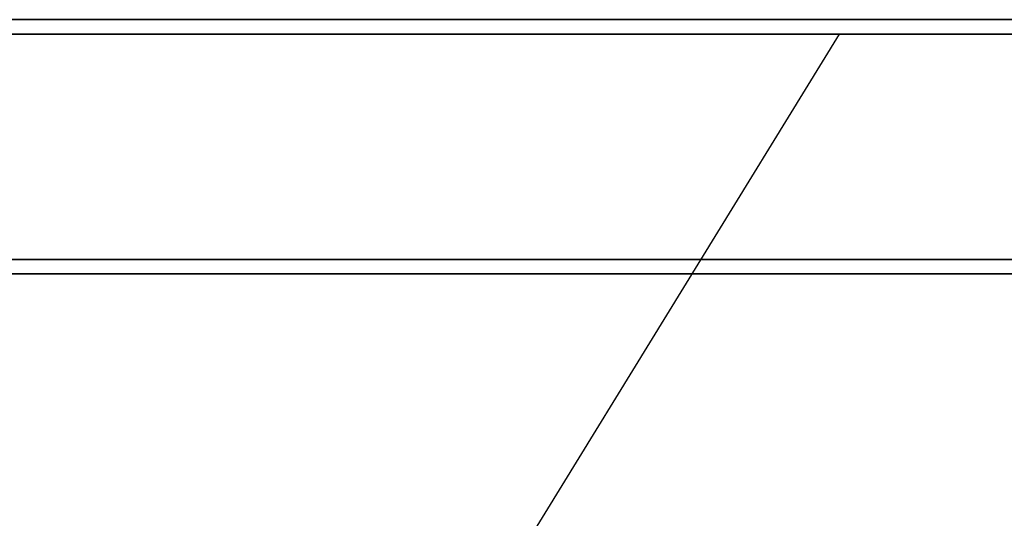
# Model space of a CAD drawing. Header units: millimetres. Extents: x -53858 to 733, y -20463 to 1307.
# Tile 243 of 256: x -51923 to -51895, y -15903 to -15889. Entities that reach past the tile are written whole.
import ezdxf

# ---------------------------------------------------------------- set-up
doc = ezdxf.new("R2010")
doc.units = ezdxf.units.MM
doc.layers.add('_HVAC_klima_opis', color=3, linetype='Continuous')
doc.layers.add('_HVAC_urzadzenia', color=251, linetype='Continuous', lineweight=35)

# ---------------------------------------------------------------- blocks, each defined once
blk = doc.blocks.new('A$C41852E73')
at = {"linetype": 'Continuous'}
for p, q in [((21.205, 25.916), (105.655, 25.916)), ((21.205, 25.517), (105.655, 25.517)), ((104.07, 19.303), (20.146, 19.303)), ((104.07, 18.904), (20.146, 18.904))]:
    blk.add_line(p, q, dxfattribs=at)

msp = doc.modelspace()

# ---------------------------------------------------------------- linework, layer by layer
at = {"layer": '_HVAC_klima_opis', "color": 250}
msp.add_line((-51967.825, -15999.82), (-51899.952, -15889.308), dxfattribs=at)

# ---------------------------------------------------------------- block references
at = {"layer": '_HVAC_urzadzenia'}
msp.add_blockref('A$C41852E73', (-51954.678, -15914.824), dxfattribs=at)

doc.saveas('drawing.dxf')
